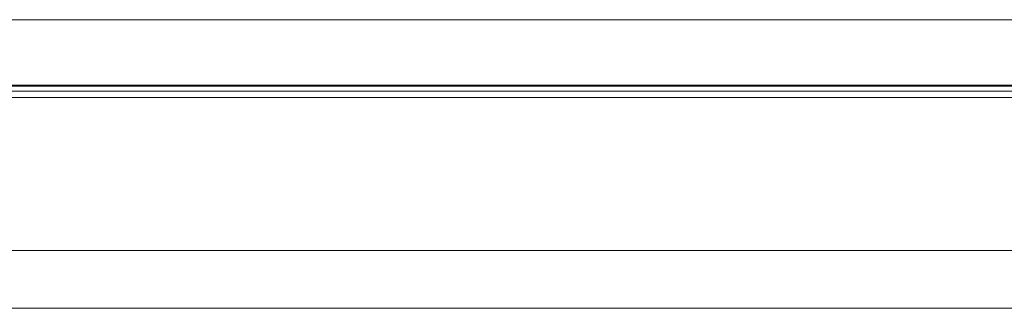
# Model space of a CAD drawing. Header units: millimetres. Extents: x 3925 to 5043, y -86 to 778.
# Tile 76 of 256: x 4303.53 to 4312.86, y -19.54 to -16.8. Entities that reach past the tile are written whole.
import ezdxf

# ---------------------------------------------------------------- set-up
doc = ezdxf.new("R2010")
doc.units = ezdxf.units.MM
doc.header["$LTSCALE"] = 46.255
doc.layers.add('H30K-REAR-CODXF_CONTINUOUS_LINE', color=7, linetype='CONTINUOUS')
doc.layers.add('H30K-TOP-COVDXF_CONTINUOUS_LINE', color=7, linetype='CONTINUOUS')

msp = doc.modelspace()

# ---------------------------------------------------------------- linework, layer by layer
at = {"layer": 'H30K-REAR-CODXF_CONTINUOUS_LINE', "color": 7, "linetype": 'Continuous', "lineweight": 0}
for p, q in [((4262.3727, -16.7962), (4371.2588, -16.7962)), ((4261.6131, -17.4165), (4371.2588, -17.4166))]:
    msp.add_line(p, q, dxfattribs=at)
at = {"layer": 'H30K-TOP-COVDXF_CONTINUOUS_LINE', "color": 7, "linetype": 'Continuous', "lineweight": 0}
for p, q in [((4381.9887, -17.4264), (4251.8629, -17.4264)), ((4250.0088, -17.5364), (4383.7588, -17.5364)), ((4381.8243, -17.4761), (4250.7297, -17.476)), ((4383.5807, -18.9876), (4250.187, -18.9876)), ((4382.9603, -19.5364), (4250.8074, -19.5364))]:
    msp.add_line(p, q, dxfattribs=at)

doc.saveas('drawing.dxf')
